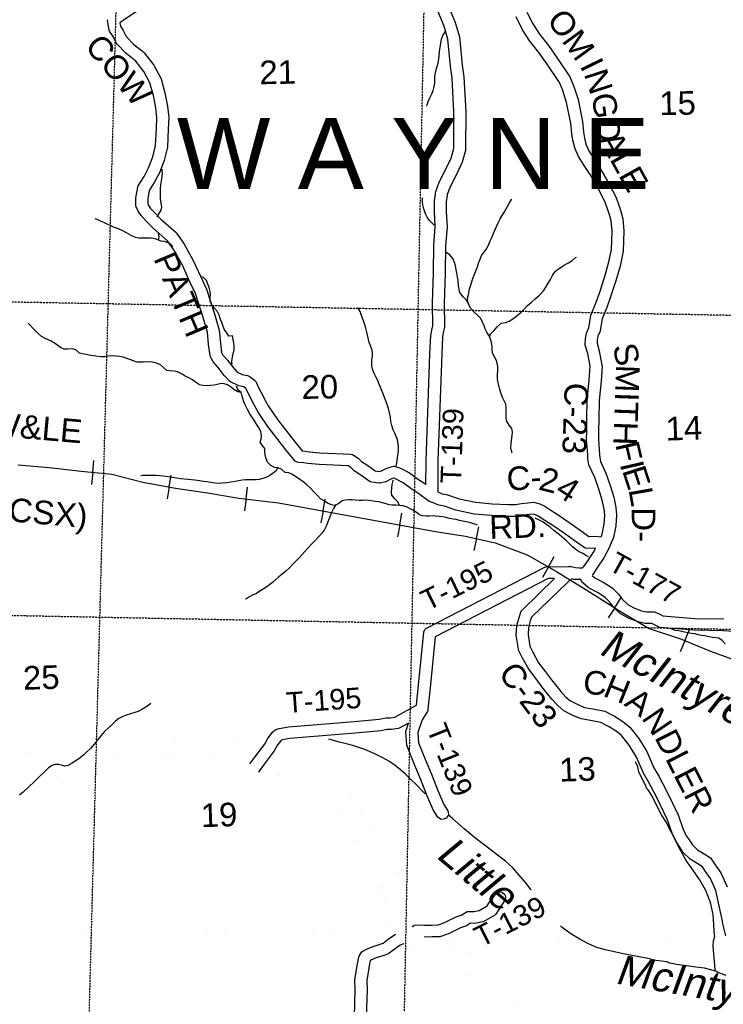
# Model space of a CAD drawing. Header units: feet. Extents: x -155 to 2562643, y -56 to 364810.
# Tile 29 of 121: x 2463130 to 2475051, y 230391 to 247083. Entities that reach past the tile are written whole.
import ezdxf
from ezdxf.enums import TextEntityAlignment as Align

# ---------------------------------------------------------------- set-up
doc = ezdxf.new("R2010")
doc.units = ezdxf.units.FT
doc.header["$MEASUREMENT"] = 0
for name, pattern in [('HIDDEN', [0.375, 0.25, -0.125]), ('HIDDEN2', [0.1875, 0.125, -0.0625]), ('water', [0])]:
    doc.linetypes.add(name, pattern=pattern)
for name, color, linetype in [('COUNTY-RD', 7, 'Continuous'), ('CR-TEXT', 7, 'Continuous'), ('HTEXT', 3, 'Continuous'), ('RAILROAD', 6, 'Continuous'), ('SECTION', 8, 'HIDDEN2'), ('SECTION-TEXT', 8, 'Continuous'), ('STATE-RT', 2, 'Continuous'), ('TOWNSHIP', 9, 'HIDDEN'), ('TR-TEXT', 6, 'Continuous'), ('TWP-RD', 6, 'Continuous'), ('WATER-TEXT', 1, 'Continuous'), ('WATERWAY', 14, 'water')]:
    doc.layers.add(name, color=color, linetype=linetype)
doc.styles.add('ARIAL', font='arial.ttf')

msp = doc.modelspace()

# ---------------------------------------------------------------- linework, layer by layer
at = {"layer": 'COUNTY-RD'}
for points in [[(2465349, 248639.71), (2465403.17, 248429.03), (2465432.15, 248236.93), (2465416.66, 248103.44), (2465379.95, 248004.35), (2465341.3, 247894.77), (2465312.42, 247780.18), (2465279.44, 247629.89), (2465270.71, 247574.99), (2465254.55, 247473.3), (2465241.64, 247338.74), (2465236.42, 247320.75), (2465227.95, 247304.04), (2465216.52, 247289.19), (2465202.54, 247276.73), (2465087.19, 247207.4), (2464923.2, 247099.88), (2464827.46, 247027.88)], [(2471724.77, 247207.86), (2471823.95, 247011.59), (2471934.71, 246837.48), (2472087.64, 246645.02), (2472230.28, 246441.45), (2472451.95, 246113.3), (2472521.44, 245950.78), (2472591.3, 245731.28), (2472663.81, 245358.14), (2472684.39, 245175.91), (2472698.96, 245077.14), (2472710.37, 245025.25), (2472728.63, 244959.21), (2472773.7, 244858.02), (2472853.16, 244737.17), (2472964.96, 244561.73), (2473112.26, 244303.51), (2473235.24, 244066.78), (2473285.45, 243924.11), (2473322.06, 243816.6), (2473350.35, 243709.11), (2473368.1, 243504.17), (2473353.81, 243161.34), (2473302.79, 242907.13), (2473232.4, 242653.76), (2473140.92, 242383.02), (2473078.28, 242205.11), (2473000.17, 242013.59), (2472965.79, 241814.08), (2472962.68, 241803.36), (2472928.05, 241719.97), (2472915.99, 241649.87), (2472912.51, 241596.91), (2472950.68, 241469.32), (2472995.78, 241224.1), (2472996.49, 241211.6), (2472979.2, 240957.21), (2472945.83, 240626.83), (2472940.13, 240309.01), (2472938.66, 240114.42), (2472934.89, 239959.45), (2472950.61, 239799.4), (2472956.09, 239699.1), (2472956.59, 239660.68), (2472968.14, 239592.12), (2473061.17, 239396.49), (2473132.02, 239188.32), (2473194.44, 238986.54), (2473228.29, 238815.72), (2473243.33, 238686.53), (2473230.46, 238502.77), (2473191.69, 238303.63), (2473137.02, 238175.81), (2473136.27, 238172.35), (2473132.13, 238164.28)], [(2466683.17, 240952.99), (2466595.03, 241052.31), (2466493.45, 241185.13), (2466413.03, 241275.74), (2466406.47, 241285.09), (2466360.38, 241369.93), (2466354.65, 241387.79), (2466331.01, 241578.37), (2466311.01, 241784.52), (2466238.76, 242035.26), (2466105.89, 242440.88), (2466009.46, 242650.99), (2465891.79, 242912.15), (2465740.89, 243182.38), (2465634.72, 243334.92), (2465390.33, 243548.54), (2465279.54, 243662.88), (2465187.65, 243761.16), (2465138.35, 243838.01), (2465103.49, 243912.78), (2465099.2, 243927.56), (2465097.22, 243942.82), (2465100.18, 244063.14), (2465128.55, 244246.34), (2465135.88, 244265.78), (2465237.1, 244424.53), (2465314.23, 244570.84), (2465385.23, 244756.74), (2465432.63, 244948.21), (2465446.23, 245236.62), (2465453.48, 245417.57), (2465436.3, 245587.98), (2465395.11, 245799.38), (2465336.32, 246012.03), (2465232.94, 246201.97), (2465096.8, 246380.31), (2464925.6, 246516.68), (2464773.82, 246675.49), (2464764.97, 246688.2), (2464711.19, 246798.51), (2464651.9, 246887.25), (2464644, 246907.46), (2464618.84, 247066.81), (2464620.14, 247088.51)], [(2472685.26, 244628.49), (2472597.64, 244761.75), (2472539.85, 244891.49), (2472516.19, 244977.08), (2472502.12, 245041.02), (2472486.03, 245150.09), (2472465.97, 245327.79), (2472397.2, 245681.7), (2472333.78, 245880.97), (2472275.55, 246017.14), (2472065.5, 246328.09), (2471927.3, 246525.32), (2471771.59, 246721.28), (2471649.9, 246912.58), (2471539.99, 247130.07)], [(2464827.46, 247027.88), (2464836.43, 246971.07), (2464885.03, 246898.34), (2464934.52, 246796.82), (2465060.81, 246664.67), (2465235.9, 246525.2), (2465244.53, 246516.39), (2465401.25, 246311.1), (2465520.21, 246092.53), (2465524.5, 246081.91), (2465589.94, 245845.21), (2465634.36, 245617.2), (2465653.88, 245423.64), (2465646.05, 245227.91), (2465631.49, 244919.2), (2465576.43, 244696.8), (2465496.77, 244488.23), (2465410.18, 244323.97), (2465321.39, 244184.71), (2465299.8, 244045.3), (2465297.93, 243969.04), (2465313.94, 243934.7), (2465346.17, 243884.46), (2465424.42, 243800.77), (2465528.2, 243693.66), (2465780.19, 243473.4), (2465788.36, 243464.28), (2465910.69, 243288.52), (2466070.6, 243002.16), (2466191.52, 242733.79), (2466292.41, 242513.96), (2466429.94, 242094.1), (2466508.29, 241822.19), (2466529.81, 241600.34), (2466549.64, 241440.52), (2466574.01, 241395.66), (2466647.88, 241312.42), (2466749.46, 241179.6), (2466812.62, 241108.44), (2466897.06, 241068.22), (2466991.79, 241050.52), (2467006.15, 241045.5), (2467019.57, 241038.37), (2467108.81, 240971.93), (2467120.08, 240960.29), (2467129.33, 240946.98), (2467183.51, 240833.56), (2467258.17, 240688.59), (2467279.26, 240649.58), (2467279.27, 240649.57), (2467289.91, 240629.88), (2467341.23, 240534.9), (2467497.55, 240305.38), (2467795.28, 239918.68), (2467916.39, 239773.28), (2467966.15, 239770.46), (2468041.08, 239755.25), (2468217.26, 239742.23), (2468742.31, 239718.45), (2468766.91, 239710.8), (2468865.56, 239649.22), (2468923.31, 239592.8), (2469025.82, 239524.36), (2469151.99, 239433.77), (2469218.94, 239424.9), (2469260.7, 239434.79), (2469339.7, 239475.7), (2469441.43, 239510.41), (2469460.62, 239513.03), (2469479.96, 239511.92), (2469549.41, 239494.15), (2469604.02, 239470.13), (2469734.55, 239402.52), (2469872.27, 239300.73), (2470009.09, 239208.55), (2470013.27, 239205.49)], [(2470213.04, 239076.19), (2470286.18, 239046.76), (2470377.27, 239028.58), (2470574.7, 238962.8), (2470857.88, 238901.06), (2471135.3, 238875.58), (2471412.6, 238863.48), (2471532.19, 238863.21), (2471633.34, 238879.6), (2471741.03, 238893.51), (2471841.56, 238901.56), (2471858.22, 238900.11), (2471943.19, 238878.07), (2472027.49, 238834.74), (2472109.76, 238777.14), (2472270.46, 238675.39), (2472476.28, 238534.33), (2472681.05, 238388.02), (2472772.24, 238321.68), (2472893.79, 238326.57), (2472979.17, 238315.33), (2472999.44, 238362.72), (2473031.8, 238528.96), (2473042.51, 238681.92), (2473030.55, 238784.67), (2473000.28, 238937.42), (2472941.78, 239126.54), (2472875.57, 239321.07), (2472778.56, 239525.08), (2472774.39, 239538.31), (2472756.81, 239642.66), (2472756.17, 239692.34), (2472751.15, 239784.15), (2472734.65, 239952.08), (2472738.68, 240117.61), (2472740.15, 240311.56), (2472746.01, 240638.69), (2472779.88, 240974.04), (2472795.68, 241206.41), (2472755.94, 241422.44), (2472713.19, 241565.39), (2472711.18, 241583.14), (2472717.11, 241673.45), (2472733.8, 241770.44), (2472736.91, 241781.17), (2472771.54, 241864.57), (2472805.84, 242063.61), (2472808.83, 242074.04), (2472891.25, 242276.12), (2472951.86, 242448.25), (2473041.16, 242712.58), (2473108.13, 242953.63), (2473154.63, 243185.32), (2473167.74, 243499.68), (2473152.57, 243674.78), (2473130.45, 243758.85), (2473096.45, 243858.68), (2473051.26, 243987.09), (2472936.6, 244207.82), (2472793.66, 244458.38), (2472685.26, 244628.49)], [(2472432.97, 237815.53), (2472434.97, 237816.03), (2472445.84, 237815.85), (2472456.74, 237816.17), (2472456.94, 237816.12), (2472457.2, 237816.13), (2472459.24, 237815.64), (2472461.3, 237815.6), (2472471.75, 237812.62), (2472548.36, 237794.49), (2472609.99, 237791.97), (2472663.57, 237792.67), (2472689.24, 237814.16), (2472745.47, 237894.95), (2472855.39, 238063.07), (2472887.52, 238125.68), (2472884.69, 238126.05), (2472734.37, 238119.99), (2472712.34, 238124.06), (2472691.75, 238132.91), (2472564.09, 238225.78), (2472361.61, 238370.46), (2472160.39, 238508.36), (2471998.86, 238610.64), (2471923.94, 238663.09), (2471871.5, 238690.05), (2471832.41, 238700.18), (2471761.83, 238694.53), (2471662.16, 238681.66), (2471548.06, 238663.17), (2471408.02, 238663.48), (2471121.78, 238675.98), (2470827.32, 238703.02), (2470521.63, 238769.68), (2470325.9, 238834.88), (2470228.79, 238854.26), (2470081.12, 238913.68), (2470074.16, 238915.56), (2470069.5, 238918.26), (2470064.5, 238920.2), (2470063.98, 238920.58), (2470063.38, 238920.82), (2470057.61, 238925.16), (2470051.38, 238928.77), (2470047.58, 238932.58), (2469894.13, 239044.85), (2469756.9, 239137.3), (2469628.45, 239232.24), (2469517.68, 239289.61), (2469483.91, 239304.47), (2469468.64, 239308.37), (2469418.42, 239291.24), (2469330.78, 239245.85), (2469238.22, 239223.94), (2469219.98, 239223.02), (2469088.67, 239240.4), (2469065.71, 239249.5), (2468911.93, 239359.92), (2468796.82, 239436.78), (2468741.29, 239491.02), (2468694.19, 239520.43), (2468205.36, 239542.57), (2468013.7, 239556.73), (2467940.46, 239571.6), (2467847.97, 239576.84), (2467821.97, 239585.74), (2467799.33, 239601.33), (2467639.15, 239793.63), (2467335.53, 240187.98), (2467170.15, 240430.8), (2467103.31, 240554.5), (2467081.29, 240595.24), (2467004.33, 240744.65), (2466963.02, 240831.13), (2466924.81, 240859.57), (2466841.1, 240875.21), (2466828.72, 240879.24), (2466699.24, 240940.91), (2466683.17, 240952.99)], [(2473132.13, 238164.28), (2473128.64, 238155.86), (2473126.13, 238152.59), (2473028.53, 237962.41), (2472911.29, 237783.09), (2472838.12, 237677.95), (2472830.03, 237671.18)], [(2471622.23, 237047.39), (2471623.38, 237049.31), (2471624.08, 237051.41), (2471630.12, 237060.56), (2471635.76, 237069.97), (2471637.35, 237071.51), (2471638.58, 237073.37), (2471646.8, 237080.66), (2472192.97, 237609.51)], [(2472640.66, 237592.35), (2472607.22, 237591.91), (2472520.98, 237595.45), (2472476.76, 237605.91), (2472414.66, 237545.78), (2471801.91, 236952.46), (2471781.72, 236891.89), (2471750.88, 236778.04), (2471743.89, 236657.87), (2471760.01, 236540.96), (2471772.64, 236464.52), (2471822.58, 236360.78), (2471922.17, 236182.34), (2472037.86, 236027.4), (2472142.71, 235889.68), (2472296.1, 235695.26), (2472384.49, 235599.76), (2472461.83, 235534.32), (2472574.64, 235476.95), (2472701.48, 235424.41), (2472839.83, 235400.06), (2473044.53, 235359.66), (2473208.08, 235277.02), (2473351.85, 235185.04), (2473468.11, 235091.58), (2473618.82, 234897.63), (2473755.91, 234674.5), (2473875.73, 234400.75), (2473957.51, 234261.04), (2474102.74, 233988.97), (2474286.83, 233605.72), (2474368.03, 233369.8), (2474423.52, 233249.76), (2474473.07, 233181), (2474527.21, 233091.96), (2474612.33, 233012.08), (2474728.45, 232943.54), (2474833.71, 232871.49), (2474846.99, 232858.14), (2474915.06, 232757.55), (2475009.84, 232621.06), (2475114.29, 232382.46)], [(2475096.24, 231554.04), (2475044.5, 231754.37), (2475030.1, 231832.85), (2475025.95, 231855.48), (2475012, 231931.57), (2474923.49, 232319.57), (2474834.44, 232523), (2474750.1, 232644.46), (2474697.28, 232722.5), (2474621.02, 232774.71), (2474491.61, 232851.1), (2474370.48, 232964.77), (2474306.24, 233070.41), (2474250.04, 233148.41), (2474182.23, 233295.1), (2474101.51, 233529.62), (2473924.3, 233898.55), (2473782.93, 234163.39), (2473697.21, 234309.83), (2473578.25, 234581.6), (2473454.16, 234783.58), (2473324.55, 234950.38), (2473234.96, 235022.4), (2473108.84, 235103.08), (2472978.86, 235168.76), (2472803.13, 235203.44), (2472645.2, 235231.25), (2472490.92, 235295.15), (2472350.41, 235366.6), (2472245.99, 235454.96), (2472143.96, 235565.2), (2471984.63, 235767.15), (2471878.16, 235907), (2471753.99, 236073.3), (2471645, 236268.58), (2471583.11, 236397.13), (2471578.81, 236410.73), (2471562.25, 236511), (2471543.09, 236649.95), (2471552.42, 236810.34), (2471590.18, 236949.71), (2471619.21, 237036.8), (2471622.23, 237047.39)]]:
    msp.add_lwpolyline(points, dxfattribs=at)
at = {"layer": 'RAILROAD'}
for p, q in [((2464367.88, 239409.82), (2464387.37, 239611.78)), ((2464367.88, 239409.82), (2464348.2, 239205.76)), ((2465661.62, 239161.63), (2465697.08, 239361.41)), ((2465661.62, 239161.63), (2465625.8, 238959.79)), ((2466965.91, 238959.25), (2466990.57, 239160.65)), ((2466965.91, 238959.25), (2466941.01, 238755.77)), ((2468269.31, 238754.1), (2468305.81, 238953.69)), ((2468269.31, 238754.1), (2468232.43, 238552.44)), ((2469567.77, 238516.64), (2469604.27, 238716.23)), ((2469567.77, 238516.64), (2469530.89, 238314.98)), ((2470867.04, 238285.04), (2470910.44, 238483.24)), ((2470867.04, 238285.04), (2470823.2, 238084.78)), ((2472088.47, 237806.48), (2472188.08, 237983.24)), ((2472088.47, 237806.48), (2471987.83, 237627.88)), ((2473212.3, 237114.36), (2473320.38, 237286.07)), ((2473212.3, 237114.36), (2473103.09, 236940.86)), ((2474399.35, 236555.11), (2474476.44, 236742.79)), ((2474399.35, 236555.11), (2474321.46, 236365.48))]:
    msp.add_line(p, q, dxfattribs=at)
at = {"layer": 'RAILROAD', "const_width": 0.08}
msp.add_lwpolyline([(2475378.11, 236177.85), (2474835, 236376.16), (2474327.84, 236584.48), (2473796.72, 236760.75), (2473293.55, 237063.21), (2472784.38, 237383.71), (2472227.3, 237728.24), (2471726.13, 238010.67), (2471187.02, 238214.98), (2470683.85, 238325.15), (2470176.68, 238405.28), (2467515.07, 238892.03), (2466844.18, 238974.15), (2466311.05, 239060.28), (2465769.95, 239142.41), (2465216.86, 239240.56), (2464689.73, 239378.77), (2464170.58, 239428.85), (2463629.47, 239488.94), (2463104.34, 239535.01)], dxfattribs=at)
at = {"layer": 'RAILROAD'}
for points in [[(2463104.34, 239535.01), (2463629.47, 239488.94), (2464170.58, 239428.85), (2464689.73, 239378.77), (2465216.86, 239240.56), (2465769.95, 239142.41), (2466311.05, 239060.28), (2466844.18, 238974.15), (2467515.07, 238892.03), (2470176.68, 238405.28), (2470683.85, 238325.15), (2471187.02, 238214.98), (2471726.13, 238010.67), (2472227.3, 237728.24), (2472784.38, 237383.71), (2473293.55, 237063.21), (2473796.72, 236760.75), (2474327.84, 236584.48), (2474835, 236376.16), (2475378.11, 236177.85)], [(2463104.34, 239535.01), (2463629.47, 239488.94), (2464170.58, 239428.85), (2464689.73, 239378.77), (2465216.86, 239240.56), (2465769.95, 239142.41), (2466311.05, 239060.28), (2466844.18, 238974.15), (2467515.07, 238892.03), (2470176.68, 238405.28), (2470683.85, 238325.15), (2470906.57, 238276.39)], [(2471723.07, 238011.83), (2471726.13, 238010.67), (2472227.3, 237728.24), (2472784.38, 237383.71), (2473293.55, 237063.21), (2473796.72, 236760.75), (2474327.84, 236584.48), (2474835, 236376.16), (2475378.11, 236177.85), (2477075.31, 235530.86), (2480206.15, 234367.06), (2480751.25, 234146.73), (2481266.4, 233920.38), (2481777.56, 233619.92), (2482304.69, 233237.33), (2482811.86, 232858.74), (2483327.01, 232522.23), (2483870.11, 232175.69), (2484429.19, 231741.03), (2484934.36, 231310.36), (2485485.45, 231067.99), (2486058.5, 230873.69), (2486565.67, 230825.62), (2486907.97, 230812.55)]]:
    msp.add_lwpolyline(points, dxfattribs=at)
at = {"layer": 'SECTION'}
msp.add_line((2463491.22, 199639.91), (2465228.19, 264625.57), dxfattribs=at)
for points in [[(2469362.08, 215581.17), (2470320.05, 264555.96)], [(2486025.42, 241868.88), (2461202.64, 242328.02)], [(2453179.88, 237173.37), (2485918.78, 236542.14)]]:
    msp.add_lwpolyline(points, dxfattribs=at)
at = {"layer": 'STATE-RT', "color": 2, "linetype": 'Continuous', "const_width": 0.05}
for points in [[(2463111.49, 235183.94), (2463184.21, 235124.14), (2463339.94, 234994.16), (2463492.6, 234873.15), (2463638.31, 234751.09), (2463785.51, 234629.49), (2463941.21, 234496.04), (2464067.36, 234380.39), (2464084.05, 234370.84), (2464086.08, 234370.38), (2464124.64, 234374.51), (2464234.97, 234395.97), (2464371.95, 234420.52), (2464479.18, 234445.12), (2464572.06, 234472.78), (2464667.6, 234506.94), (2464755.28, 234549.75), (2464821.45, 234592.1), (2464925.67, 234677.59), (2465041.24, 234740.92), (2465160.92, 234796.27), (2465257.92, 234830.95), (2465390.04, 234875.39), (2465482.63, 234901.27), (2465581.02, 234912.77), (2465665.27, 234919.25), (2465786.47, 234913.31), (2465937.13, 234910.63), (2466097.7, 234910.02), (2466271.65, 234905.62), (2466431.6, 234901.01), (2466580.91, 234897.48), (2466681.81, 234873.69), (2466765.23, 234822.68), (2466833.41, 234760.37), (2466882.57, 234683.03), (2466927.24, 234598.1), (2466961.78, 234540.46), (2466991.75, 234502.16), (2467031.59, 234465.34)], [(2467178.12, 234326.1), (2467206.36, 234296.42), (2467271.4, 234246.22), (2467298.51, 234231.32), (2467325.85, 234223.74), (2467354.2, 234222.38), (2467388.6, 234226.68), (2467454.24, 234244.6), (2467564.78, 234280.78), (2467674.61, 234311.88), (2467765.8, 234327.71), (2467859.76, 234321.4), (2467981.54, 234300.17), (2468122.2, 234252.1), (2468289.35, 234188), (2468415.47, 234137.02), (2468521.67, 234097.99), (2468612.47, 234039.17), (2468697.07, 233953.03), (2468784.6, 233842.64), (2468875.62, 233701.84), (2468957.25, 233573.87), (2469021.98, 233468.27), (2469075.56, 233381.82), (2469140.58, 233306.63), (2469229, 233190.39), (2469323.36, 233081.41), (2469420.27, 232982.34), (2469480.17, 232904.96), (2469524.32, 232824.17), (2469540.78, 232736.76), (2469551.2, 232656.22), (2469566.86, 232495.16), (2469579.43, 232349.19), (2469608.55, 232207.82), (2469652.28, 232016.04)], [(2469650.52, 232023.01), (2469689.25, 231884.22), (2469731.35, 231781.84), (2469778.9, 231707.62), (2469782.17, 231704.09)], [(2469361.56, 231942.37), (2469405.05, 231786.52), (2469464.17, 231642.74), (2469504.64, 231579.58)], [(2469984.99, 231531.77), (2470024.97, 231506.02), (2470105.43, 231466.2), (2470187.33, 231438.49), (2470298.74, 231406.44), (2470405.59, 231378.84), (2470509.95, 231360.59), (2470619.16, 231344.75), (2470704.92, 231313.79), (2470773.99, 231265.04), (2470834.21, 231197.63), (2470942.14, 231078.44), (2471088.92, 230918.03), (2471223.69, 230772.79), (2471344.68, 230631.15), (2471494.43, 230469.73), (2471584.85, 230362.37)], [(2469637.29, 231419.04), (2469639.26, 231416.92), (2469763.86, 231317.35), (2469876.75, 231244.64), (2469990.31, 231188.44), (2470097.75, 231152.09), (2470219.74, 231117), (2470342.13, 231085.38), (2470462.57, 231064.33), (2470545.94, 231052.23), (2470564.98, 231045.35), (2470573.05, 231039.66), (2470611.15, 230997.01), (2470720.28, 230876.5), (2470868.3, 230714.73), (2470999.59, 230573.25), (2471120.56, 230431.63), (2471269.61, 230270.97), (2471351.51, 230173.71), (2471406.93, 230102.29), (2471469.32, 230012.76), (2471535.79, 229910.3), (2471626.49, 229795.14), (2471641.92, 229778.85)]]:
    msp.add_lwpolyline(points, dxfattribs=at)
at = {"layer": 'STATE-RT', "color": 2, "linetype": 'Continuous'}
msp.add_lwpolyline([(2462992.83, 234893.12, 0.05, 0.05, 0), (2463150.62, 234761.42, 0.05, 0.05, 0), (2463303.06, 234640.57, 0.05, 0.05, 0), (2463446.45, 234520.45, 0.05, 0.05, 0), (2463592.35, 234399.93, 0.05, 0.05, 0), (2463742.17, 234271.52, 0.05, 0.05, 0), (2463889.3, 234136.63, 0.05, 0.05, 0), (2463973.83, 234088.26, 0.05, 0.05, 0), (2464068.26, 234066.74, 0.05, 0.05, 0), (2464169.36, 234077.59, 0.05, 0.05, 0), (2464290.07, 234101.07, 0.05, 0.05, 0), (2464431.99, 234126.5, 0.05, 0.05, 0), (2464555.62, 234154.86, 0.05, 0.05, 0), (2464665.44, 234187.58, 0.05, 0.05, 0), (2464784.26, 234230.06, 0.05, 0.05, 0), (2464902.44, 234287.75, 0.05, 0.05, 0), (2464998.05, 234348.96, 0.05, 0.05, 0), (2465094.33, 234427.93, 0.05, 0.05, 0), (2465176.44, 234472.92, 0.05, 0.05, 0), (2465274.62, 234518.33, 0.05, 0.05, 0), (2465356.24, 234547.51, 0.05, 0.05, 0), (2465478.3, 234588.57, 0.05, 0.05, 0), (2465540.77, 234606.03, 0.05, 0.05, 0), (2465609.94, 234614.11, 0.05, 0.05, 0), (2465669.45, 234618.69, 0.05, 0.05, 0), (2465776.47, 234613.45, 0.05, 0.05, 0), (2465933.89, 234610.65, 0.05, 0.05, 0), (2466093.32, 234610.04, 0.05, 0.05, 0), (2466263.53, 234605.72, 0.05, 0.05, 0), (2466423.74, 234601.11, 0.05, 0.05, 0), (2466542.53, 234598.3, 0.05, 0.05, 0), (2466566.25, 234592.71, 0.05, 0.05, 0), (2466584.13, 234581.78, 0.05, 0.05, 0), (2466601.61, 234565.81, 0.05, 0.05, 0), (2466622.79, 234532.49, 0.05, 0.05, 0), (2466665.62, 234451.06, 0.05, 0.05, 0), (2466714.02, 234370.28, 0.05, 0.05, 0), (2466770.37, 234298.26, 0.05, 0.05, 0), (2466835.37, 234238.18, 0.05, 0.05, 0), (2466915.34, 234167.06, 0.05, 0.05, 0), (2467004.86, 234072.96, 0.05, 0.05, 0), (2467106.52, 233994.52, 0.05, 0.05, 0), (2467184.63, 233951.58, 0.05, 0.05, 0), (2467277.99, 233925.68, 0.05, 0.05, 0), (2467365.74, 233921.48, 0.05, 0.05, 0), (2467447.02, 233931.66, 0.05, 0.05, 0), (2467540.46, 233957.16, 0.05, 0.05, 0), (2467652.34, 233993.78, 0.05, 0.05, 0), (2467741.31, 234018.98, 0.05, 0.05, 0), (2467781.62, 234025.97, 0.05, 0.05, 0), (2467823.84, 234023.14, 0.05, 0.05, 0), (2467906.8, 234008.67, 0.05, 0.05, 0), (2468019.96, 233970, 0.05, 0.05, 0), (2468179.43, 233908.86, 0.05, 0.05, 0), (2468307.47, 233857.1, 0.05, 0.05, 0), (2468386.69, 233827.97, 0.05, 0.05, 0), (2468421.61, 233805.35, 0.05, 0.05, 0), (2468471.89, 233754.17, 0.05, 0.05, 0), (2468540.52, 233667.6, 0.05, 0.05, 0), (2468623.18, 233539.74, 0.05, 0.05, 0), (2468702.89, 233414.79, 0.05, 0.05, 0), (2468766.6, 233310.85, 0.05, 0.05, 0), (2468833.1, 233203.58, 0.05, 0.05, 0), (2468907.5, 233117.53, 0.05, 0.05, 0), (2468995.98, 233001.21, 0.05, 0.05, 0), (2469102.52, 232878.15, 0.05, 0.05, 0), (2469193.67, 232784.96, 0.05, 0.05, 0), (2469228.35, 232740.18, 0.05, 0.05, 0), (2469238.28, 232721.99, 0.05, 0.05, 0), (2469244.36, 232689.72, 0.05, 0.05, 0), (2469253.06, 232622.46, 0.05, 0.05, 0), (2469268.1, 232467.76, 0.05, 0.05, 0), (2469282.05, 232305.91, 0.05, 0.05, 0), (2469315.35, 232144.2, 0.05, 0.05, 0), (2469359.8, 231949.34, 0.05, 0.05, 0)], format="xyseb", dxfattribs=at)
at = {"layer": 'TOWNSHIP', "const_width": 0.03, "flags": 128}
msp.add_lwpolyline([(2452998.29, 231860.32), (2485804.01, 231239.25)], dxfattribs=at)
at = {"layer": 'TWP-RD'}
for points in [[(2470180.15, 244168.06), (2470237.08, 244330.75), (2470361.23, 244571.56), (2470437.79, 244735.72), (2470482.88, 244899.94), (2470486.15, 245518.77), (2470456.78, 246093.89), (2470429.79, 246289.58), (2470386.68, 246751.75), (2470321.11, 246970.72), (2470119.46, 247465.02)], [(2470307.56, 247533.41), (2470509.93, 247037.34), (2470583.98, 246790.09), (2470628.51, 246312.55), (2470656.08, 246112.69), (2470686.17, 245523.35), (2470682.77, 244879.09), (2470680.98, 244866.06), (2470626.19, 244666.49), (2470540.81, 244483.44), (2470421.24, 244251.51), (2470375.25, 244120.07), (2470371.63, 244095.45), (2470371.41, 244093.93), (2470371.4, 244093.91), (2470357.94, 244002), (2470357, 243833.79), (2470371.57, 243568.04), (2470346.56, 243251.6), (2470338.45, 242787.32), (2470323.12, 242275.88), (2470327.84, 241871.81), (2470307.23, 241780.43), (2470294.17, 241704.79), (2470281.37, 241420.89), (2470275.47, 241262.28), (2470214, 239607.61), (2470213.94, 239578.89), (2470213.04, 239076.19)], [(2470013.27, 239205.49), (2470013.27, 239205.49), (2470013.97, 239596.72), (2470013.97, 239596.77), (2470013.97, 239596.78), (2470014, 239611.51), (2470074.63, 241243.4), (2470081.53, 241429.11), (2470094.95, 241726.4), (2470111.01, 241819.47), (2470127.58, 241892.93), (2470123.08, 242277.7), (2470138.51, 242792.07), (2470146.7, 243261.24), (2470171.13, 243570.45), (2470156.96, 243828.88), (2470158.02, 244017.13), (2470173.53, 244122.95), (2470173.53, 244122.98), (2470176.34, 244142.09), (2470176.87, 244145.73), (2470176.88, 244145.75), (2470180.15, 244168.06)], [(2469887.74, 235806.48), (2469977.35, 236692.67), (2469977.86, 236703.23), (2469978.67, 236705.76), (2469978.94, 236708.4), (2469982.67, 236718.24), (2469985.9, 236728.31), (2469987.34, 236730.55), (2469988.28, 236733.03), (2469994.43, 236741.56), (2470000.15, 236750.45), (2470002.13, 236752.25), (2470003.68, 236754.4), (2470011.82, 236761.04), (2470019.64, 236768.14), (2470022.01, 236769.36), (2470024.07, 236771.04), (2470033.67, 236775.36), (2472025.42, 237800.36), (2472047.35, 237805.96), (2472432.97, 237815.53)], [(2472192.97, 237609.51), (2472086.52, 237606.87), (2470171.15, 236621.18), (2470089.38, 235812.55), (2470046.79, 235391.32), (2470046.65, 235384.73), (2470046.25, 235383.02), (2470046, 235378.64), (2470045.3, 235376.51), (2470045.07, 235374.26), (2470042.74, 235368.11), (2470041.83, 235364.26), (2470039.96, 235360.29), (2470037.77, 235353.64), (2470036.54, 235351.76), (2470035.73, 235349.63), (2470033.42, 235346.43), (2470032.86, 235345.24), (2470028.6, 235339.64), (2469946.23, 235213.87), (2469874.83, 234997.49), (2469887.77, 234820.99), (2470010.88, 234517.66), (2470104.66, 234290.71), (2470214.95, 234014.72), (2470315.35, 233778.53), (2470384.55, 233668.45), (2470392.31, 233643.31), (2470393.3, 233616.98), (2470387.45, 233591.31), (2470375.16, 233568.04), (2470357.24, 233548.72), (2470334.95, 233534.71), (2470309.81, 233526.95), (2470283.48, 233525.96), (2470257.81, 233531.81), (2470234.54, 233544.1), (2470215.22, 233562.02), (2470137.53, 233685.6), (2470030.03, 233938.49), (2469919.37, 234215.42), (2469825.8, 234441.86), (2469693.59, 234767.61), (2469690.03, 234782.85), (2469673.2, 235012.47), (2469675.61, 235031.98), (2469716.92, 235157.17), (2469557.61, 235069.77), (2469540.35, 235064.04), (2469427.66, 235048.25), (2469357.54, 235047.06), (2469247.95, 235027.79), (2468814.57, 234985.99), (2467709.3, 234897.32), (2467579.47, 234875.16), (2467566.17, 234870.24), (2467559.3, 234864.13), (2467499.33, 234788.06), (2467443.68, 234688.01), (2467274.42, 234462.63), (2467178.12, 234326.1)], [(2475312.26, 236705.67), (2475051.11, 236724.14), (2474559.24, 236733.8), (2473982.64, 236779.27), (2473963.86, 236784.53), (2473876.09, 236828.85), (2473838.52, 236846.25), (2473799.45, 236846.85), (2473733.26, 236845.72), (2473721.5, 236846.92), (2473607.79, 236872.24), (2473454.92, 236932.72), (2473321.44, 237002.22), (2473310.4, 237010.02), (2473195.94, 237116.62), (2473122.29, 237212.37), (2473057.92, 237281.51), (2472993.99, 237324.95), (2472917.97, 237372.68), (2472769.38, 237451.07), (2472760.36, 237457.17), (2472668.51, 237535.05), (2472657.35, 237548.48), (2472648.68, 237563.65), (2472642.78, 237580.08), (2472640.66, 237592.35)], [(2472832.22, 237658.46), (2472877.2, 237620.31), (2473017.95, 237546.06), (2473103.4, 237492.41), (2473184.28, 237437.45), (2473192.8, 237430.14), (2473275.09, 237341.76), (2473344.37, 237251.69), (2473431.83, 237170.23), (2473538.11, 237114.89), (2473666.69, 237064.02), (2473747.63, 237046), (2473799.27, 237046.87), (2473869.8, 237045.8), (2473883.61, 237043.65), (2473896.99, 237039.59), (2473963.24, 237008.89), (2474027.72, 236976.33), (2474569.08, 236933.64), (2475060.14, 236924)], [(2467031.59, 234465.34), (2467112.7, 234580.34), (2467275.54, 234797.18), (2467332.35, 234899.29), (2467413.18, 235001.83), (2467454.31, 235038.41), (2467470.32, 235048.02), (2467527.49, 235069.18), (2467684.43, 235095.96), (2468796.98, 235185.23), (2469220.99, 235226.11), (2469338.4, 235246.76), (2469412.02, 235248.01), (2469485.44, 235258.3), (2469852.69, 235459.78), (2469887.74, 235806.47), (2469887.74, 235806.48)], [(2469782.17, 231704.09), (2469786.95, 231710.02), (2469805.66, 231724.45), (2469827.22, 231734.13), (2469850.42, 231738.51), (2469989.06, 231731.8), (2470114.95, 231733.46), (2470219.16, 231736.55), (2470314.27, 231772.53), (2470336.21, 231780.83), (2470522.79, 231872.36), (2470612.54, 231901.79), (2470695.31, 231955.43), (2470714.2, 231962.82), (2470734.18, 231966.27), (2470822.87, 231963.5), (2470914.74, 231981.64), (2471048.18, 232059.53), (2471181.41, 232264.73), (2471200.99, 232282.36), (2471224.45, 232294.32), (2471250.19, 232299.79), (2471276.49, 232298.42), (2471301.54, 232290.28), (2471323.61, 232275.95), (2471341.24, 232256.37), (2471353.2, 232232.91), (2471358.67, 232207.17), (2471357.3, 232180.87), (2471349.16, 232155.82), (2471196.6, 231920.85), (2471179.65, 231904.69), (2470993.81, 231796.21), (2470978.18, 231790.3), (2470839.32, 231762.88), (2470769.33, 231765.07), (2470699.52, 231719.83), (2470598.35, 231686.66), (2470415.81, 231597.11), (2470360.68, 231576.25), (2470360.67, 231576.25), (2470266.46, 231540.61), (2470250.14, 231537.38), (2470119.24, 231533.5), (2469985.53, 231531.74), (2469984.99, 231531.77)], [(2468801.61, 230188.41), (2468815.82, 230628.2), (2468809.3, 230809.27), (2468855.84, 231079.6), (2468878.09, 231192.32), (2468882.94, 231206.03), (2468914.44, 231265.81), (2468927.36, 231281.54), (2468943.16, 231294.33), (2469003.51, 231325.57), (2469100.42, 231365.93), (2469217.91, 231404.2), (2469287.62, 231429.61), (2469374.18, 231495.14), (2469481.03, 231569.37), (2469504.64, 231579.58)], [(2469637.29, 231419.04), (2469578.75, 231393.73), (2469491.64, 231333.22), (2469390.4, 231256.57), (2469377.28, 231249.42), (2469283.16, 231215.11)], [(2469283.16, 231215.11), (2469169.94, 231178.23), (2469088.07, 231144.13), (2469072.01, 231135.82), (2469070.07, 231132.13), (2469052.52, 231043.26), (2469009.92, 230795.76), (2469015.94, 230628.56), (2469001.67, 230186.86)]]:
    msp.add_lwpolyline(points, dxfattribs=at)
at = {"layer": 'WATERWAY'}
for points in [[(2470029.97, 245617.92), (2470033.72, 245640.07), (2470049.26, 245696.41), (2470076.76, 245760.87), (2470112.26, 245827.42), (2470135.83, 245883.82), (2470153.26, 245952.21), (2470160.8, 246006.47), (2470162.36, 246056.66), (2470163.78, 246120.91), (2470175.26, 246183.23), (2470190.65, 246255.62), (2470217.9, 246348.18), (2470231.33, 246416.54), (2470236.86, 246470.78), (2470242.23, 246543.09), (2470251.61, 246615.43), (2470263.04, 246681.76), (2470276.45, 246752.13), (2470301.97, 246814.57), (2470337.53, 246875.09), (2470351.47, 246893.56)], [(2465461.38, 243740.77), (2465482.74, 243779.23), (2465524.21, 243851.85), (2465537.76, 243906.16), (2465529.14, 243972.32), (2465516.46, 244044.47), (2465513.88, 244108.68), (2465516.93, 244215.09), (2465522.35, 244281.37), (2465531.73, 244353.71), (2465543.12, 244426.07), (2465546.68, 244476.28), (2465544.2, 244528.44), (2465541.84, 244550.75)], [(2470153.3, 243600.36), (2470130.1, 243619.66), (2470071.39, 243679.37), (2470034.77, 243737.27), (2470006.19, 243793.22), (2469977.37, 243875.27), (2469960.69, 243945.38), (2469954.17, 244001.52), (2469953.61, 244063.31)], [(2471474.18, 239736.2), (2471468.63, 239749.26), (2471451.89, 239827.39), (2471455.23, 239901.68), (2471476.1, 240034.33), (2471481.61, 240090.58), (2471471.04, 240150.71), (2471420.38, 240208.48), (2471377.6, 240282.38), (2471371.09, 240336.52), (2471372.59, 240392.73), (2471371.56, 240507.13), (2471365.04, 240563.28), (2471338.43, 240623.27), (2471311.85, 240679.24), (2471285.22, 240741.23), (2471262.51, 240813.3), (2471245.87, 240879.39), (2471233.22, 240947.53), (2471224.75, 240997.63), (2471224.11, 241067.88), (2471229.55, 241132.16), (2471230.91, 241204.43), (2471222.36, 241262.56), (2471203.85, 241314.59), (2471175.3, 241366.53), (2471148.74, 241420.5), (2471136.23, 241472.58), (2471133.67, 241534.78), (2471122.94, 241612.97), (2471108.39, 241669.04), (2471083.86, 241721.02), (2471051.28, 241774.93), (2471018.59, 241840.89), (2470998.07, 241892.9), (2470973.42, 241956.92), (2470940.81, 242014.85), (2470892.19, 242068.63), (2470823.46, 242128.25), (2470770.72, 242194.04), (2470731.94, 242267.97), (2470717.4, 242324.05), (2470724.88, 242384.33), (2470738.43, 242438.64), (2470747.95, 242494.92), (2470759.52, 242547.2), (2470782.92, 242621.67), (2470808.34, 242694.15), (2470831.89, 242752.56), (2470859.3, 242827.06), (2470884.79, 242891.51), (2470906.26, 242957.93), (2470929.73, 243024.37), (2470955.28, 243082.8), (2471032.58, 243185.83), (2471072.03, 243260.43), (2471099.46, 243332.93), (2471132.94, 243401.46), (2471156.47, 243461.87), (2471185.96, 243528.37), (2471213.5, 243588.82), (2471239.1, 243641.22), (2471268.61, 243705.71), (2471302.18, 243764.2), (2471341.73, 243826.77), (2471373.37, 243877.22), (2471401, 243927.63), (2471430.63, 243978.07), (2471462.24, 244032.53), (2471464.79, 244039.82)], [(2465724.7, 243240.14), (2465687.88, 243271.17), (2465635.41, 243306.85), (2465583.14, 243320.45), (2465526.89, 243330), (2465426.28, 243365.27), (2465355.98, 243376.71), (2465305.8, 243380.29), (2465149.36, 243378.95), (2465089.07, 243392.48), (2465018.6, 243421.99), (2464939.96, 243467.48), (2464863.37, 243508.97), (2464786.87, 243540.43), (2464720.43, 243567.96), (2464668.05, 243593.6), (2464611.66, 243619.21), (2464553.26, 243644.8), (2464496.9, 243666.4), (2464440.49, 243694.02), (2464410.3, 243705.8)], [(2465480.55, 243346.25), (2465492.14, 243401.96), (2465479.61, 243458.06), (2465479.3, 243459.34)], [(2470740.23, 242252.16), (2470695.26, 242331.88), (2470644.63, 242385.64), (2470589.82, 242459.44), (2470573.31, 242511.48), (2470564.69, 242577.65), (2470557.93, 242659.88), (2470549.37, 242720.03), (2470538.76, 242784.17), (2470526.13, 242850.29), (2470511.54, 242912.39), (2470496.99, 242968.47), (2470468.32, 243034.46), (2470419.62, 243096.26), (2470355.08, 243135.85), (2470338.04, 243154.01)], [(2471090.44, 241707.07), (2471109.61, 241757.37), (2471161.28, 241810), (2471218.85, 241876.73), (2471288.53, 241935.54), (2471360.58, 241952.21), (2471422.6, 241970.81), (2471486.4, 242013.51), (2471556.09, 242070.31), (2471623.78, 242127.09), (2471681.43, 242183.79), (2471731.11, 242236.4), (2471798.77, 242295.19), (2471864.49, 242347.94), (2471936.14, 242410.78), (2472005.65, 242487.65), (2472045.2, 242550.21), (2472086.72, 242616.8), (2472124.27, 242679.35), (2472157.77, 242745.87), (2472201.3, 242812.49), (2472257.04, 242859.13), (2472318.86, 242899.8), (2472370.73, 242930.36), (2472426.62, 242960.94), (2472488.43, 243001.62), (2472540.2, 243044.21), (2472562.14, 243058.45)], [(2466727.35, 241243.85), (2466724.71, 241280.91), (2466730.24, 241335.15), (2466739.79, 241387.42), (2466762.96, 241487.98), (2466762.47, 241542.17), (2466755.88, 241606.34), (2466747.35, 241662.47), (2466736.76, 241724.6), (2466672.62, 241720.04), (2466640.03, 241775.96), (2466593.34, 241837.78), (2466568.73, 241897.79), (2466552.23, 241947.82), (2466533.69, 242001.86), (2466506.99, 242071.88), (2466474.29, 242139.84), (2466431.7, 242191.67), (2466378.94, 242259.46), (2466354.39, 242313.44), (2466355.87, 242371.66), (2466363.44, 242421.91), (2466358.94, 242476.06), (2466338.29, 242542.12), (2466317.73, 242598.15), (2466295.09, 242662.18), (2466242.47, 242713.92), (2466207, 242725.03)], [(2469508.03, 239511.11), (2469512.86, 239541.79), (2469524.35, 239602.1), (2469533.8, 239666.41), (2469543.25, 239730.72), (2469546.72, 239790.97), (2469548.26, 239843.17), (2469543.78, 239895.31), (2469531.13, 239963.45), (2469510.57, 240019.47), (2469484.01, 240073.44), (2469459.46, 240127.42), (2469434.7, 240203.48), (2469420.07, 240269.59), (2469411.38, 240343.78), (2469396.65, 240419.93), (2469375.97, 240490.01), (2469353.25, 240562.07), (2469330.63, 240624.1), (2469310.07, 240680.12), (2469287.49, 240738.14), (2469258.8, 240806.14), (2469236.23, 240862.14), (2469213.68, 240916.14), (2469195.16, 240968.17), (2469166.52, 241030.15), (2469137.94, 241086.1), (2469115.32, 241148.13), (2469098.78, 241202.19), (2469094.23, 241262.36), (2469097.76, 241316.59), (2469105.26, 241374.86), (2469108.76, 241431.09), (2469102.28, 241483.22), (2469077.65, 241545.23), (2469053.01, 241609.25), (2469040.52, 241659.32), (2469025.99, 241713.39), (2469009.28, 241787.52), (2468992.62, 241855.62), (2468978.12, 241907.68), (2468961.6, 241959.72), (2468938.96, 242023.76), (2468916.36, 242083.78), (2468895.83, 242135.79), (2468863.24, 242191.71), (2468859.21, 242193.69)], [(2466882.34, 240761.65), (2466825.54, 240773.96), (2466756.99, 240813.51), (2466702.44, 240857.2), (2466647.98, 240890.86), (2466591.62, 240912.45), (2466541.46, 240914.03), (2466477.43, 240897.42), (2466423.38, 240884.92), (2466365.24, 240882.41), (2466297.1, 240875.8), (2466230.88, 240879.25), (2466178.63, 240890.84), (2466109.98, 240940.43), (2466057.48, 240980.13), (2465994.99, 241013.71), (2465934.57, 241041.29), (2465880.11, 241074.95), (2465805.58, 241110.44), (2465745.29, 241123.97), (2465679.06, 241127.42), (2465620.81, 241136.95), (2465568.23, 241184.68), (2465513.65, 241232.38), (2465449.2, 241261.93), (2465380.84, 241279.41), (2465308.59, 241284.81), (2465226.41, 241278.09), (2465122.13, 241275.18), (2465071.83, 241292.82), (2464995.35, 241322.27), (2464943.02, 241341.89), (2464882.69, 241359.44), (2464820.41, 241370.95), (2464764.18, 241378.49), (2464714, 241382.08), (2464633.81, 241377.37), (2464571.71, 241368.81), (2464503.5, 241370.23), (2464419.19, 241377.54), (2464334.83, 241390.87), (2464258.45, 241408.27), (2464194.2, 241415.75), (2464143.95, 241427.36), (2464079.23, 241487.02), (2464018.9, 241504.57), (2463946.75, 241497.93), (2463884.55, 241499.4), (2463822.13, 241526.97), (2463751.48, 241576.54), (2463662.73, 241631.98), (2463574.08, 241675.38), (2463501.52, 241714.9), (2463444.95, 241760.58), (2463392.3, 241816.33), (2463270.88, 241935.72)], [(2466882.34, 240761.65), (2466835.39, 240794.11), (2466804.73, 240858.08), (2466807.25, 240875.84)], [(2468526.78, 238875.36), (2468464.04, 238848.33), (2468411.81, 238857.92), (2468345.33, 238889.47), (2468288.85, 238925.11), (2468228.36, 238960.72), (2468173.7, 239016.45), (2468112.97, 239078.15), (2468056.24, 239141.9), (2467995.55, 239199.58), (2467928.87, 239253.21), (2467874.41, 239286.86), (2467753.32, 239370.12), (2467690.87, 239399.7), (2467626.62, 239407.17), (2467572, 239458.89), (2467511.58, 239486.47), (2467449.35, 239491.96), (2467386.89, 239523.54), (2467330.21, 239581.26), (2467297.47, 239653.24), (2467291, 239703.36), (2467284.5, 239757.5), (2467281.97, 239815.69), (2467237.36, 239869.49), (2467204.8, 239921.4), (2467218.39, 239971.7), (2467227.89, 240029.99), (2467213.22, 240100.11), (2467176.43, 240176.07), (2467143.87, 240227.98), (2467101.18, 240291.84), (2467062.53, 240351.73), (2467027.97, 240403.62), (2466991.23, 240473.55), (2466948.41, 240551.46), (2466925.88, 240603.46), (2466909.3, 240663.53), (2466890.76, 240717.57), (2466882.34, 240761.65)], [(2467499.59, 239487.53), (2467473.92, 239435.97), (2467416.19, 239387.3), (2467358.35, 239350.68), (2467300.43, 239324.09), (2467246.45, 239303.55), (2467188.43, 239286.99), (2467136.34, 239280.53), (2467082.17, 239282.07), (2467019.98, 239283.54), (2466955.8, 239282.99), (2466899.7, 239276.49), (2466843.63, 239265.97), (2466715.45, 239244.8), (2466637.32, 239234.09), (2466559.17, 239225.39), (2466497.01, 239222.85), (2466434.8, 239226.33), (2466370.52, 239237.82), (2466308.23, 239249.33), (2466245.99, 239256.83), (2466175.7, 239266.26), (2466097.37, 239277.63), (2465862.5, 239299.7), (2465786.17, 239311.09), (2465713.88, 239320.5), (2465637.56, 239331.89), (2465567.25, 239343.33), (2465505.01, 239350.83), (2465440.77, 239356.3), (2465376.57, 239357.75), (2465262.25, 239356.77), (2465210.12, 239354.32), (2465180.06, 239352.05)], [(2469565.21, 238849.76), (2469536.57, 238911.73), (2469479.93, 238965.44), (2469433.27, 239023.25), (2469430.82, 239073.41), (2469434.2, 239143.69), (2469441.7, 239201.96), (2469457.13, 239270.34), (2469459.15, 239278.43)], [(2470886.16, 238511.31), (2470859.86, 238523.66), (2470805.53, 238543.27), (2470749.23, 238558.84), (2470692.96, 238570.4), (2470638.72, 238579.97), (2470582.46, 238591.53), (2470526.16, 238607.1), (2470473.92, 238616.69), (2470413.66, 238626.21), (2470349.32, 238643.72), (2470297.08, 238653.31), (2470228.8, 238662.76), (2470176.6, 238668.33), (2470122.43, 238669.88), (2470068.29, 238667.41), (2470016.13, 238668.96), (2469955.91, 238674.47), (2469905.64, 238688.09), (2469851.14, 238725.76), (2469790.6, 238767.39), (2469732.15, 238799), (2469681.79, 238822.66), (2469619.43, 238842.19), (2469565.21, 238849.76), (2469503.02, 238851.23), (2469444.83, 238852.74), (2469390.63, 238858.29), (2469340.33, 238875.93), (2469275.98, 238893.44), (2469213.68, 238906.95), (2469159.44, 238916.52), (2469046.98, 238931.62), (2468992.77, 238937.17), (2468936.63, 238934.68), (2468880.48, 238934.2), (2468816.28, 238935.66), (2468762.07, 238941.21), (2468705.88, 238944.75), (2468643.76, 238938.19), (2468593.73, 238925.72), (2468537.96, 238881.08), (2468482.06, 238852.5), (2468444.48, 238793.97), (2468420.88, 238741.58), (2468397.31, 238685.18), (2468373.79, 238624.76), (2468322.8, 238495.86), (2468287.27, 238431.33), (2468251.62, 238380.84), (2468200.02, 238320.18), (2468138.42, 238255.43), (2468078.75, 238198.71), (2468015.19, 238129.92), (2467953.63, 238061.15), (2467907.95, 238010.58), (2467858.31, 237953.95), (2467810.65, 237901.35), (2467752.99, 237844.66), (2467699.3, 237792.01), (2467637.65, 237733.27), (2467575.95, 237680.56), (2467522.19, 237635.94), (2467468.42, 237593.32), (2467410.72, 237540.64), (2467315.1, 237467.56), (2467253.29, 237426.89), (2467199.44, 237392.3), (2467139.58, 237357.67), (2467073.68, 237324.99), (2467013.79, 237294.37), (2466961.93, 237261.81), (2466957.93, 237259.76)], [(2472769.59, 237976.44), (2472715.84, 238007.69), (2472661.38, 238041.34), (2472611.04, 238062.99), (2472556.6, 238094.63), (2472497.95, 238148.33), (2472447.36, 238198.07), (2472394.76, 238247.8), (2472273.48, 238351.13), (2472182.6, 238420.6), (2472119.9, 238478.27), (2472063.35, 238521.95), (2472000.79, 238563.56), (2471934.3, 238597.11), (2471879.92, 238622.74), (2471862.99, 238629.74)], [(2475084.16, 236502.55), (2475031.49, 236560.31), (2474976.99, 236597.98), (2474922.77, 236605.54), (2474870.59, 236609.1), (2474804.27, 236622.59), (2474739.97, 236636.08), (2474683.72, 236645.64), (2474625.45, 236657.18), (2474573.19, 236668.78), (2474510.93, 236678.28), (2474456.67, 236689.85), (2474396.39, 236701.38), (2474346.14, 236712.99), (2474293.89, 236724.59), (2474243.71, 236728.17), (2474191.4, 236745.79), (2474165.47, 236758.93)], [(2465351.16, 235489.68), (2465269.45, 235430.77), (2465201.66, 235386.03), (2465137.77, 235353.37), (2465079.73, 235338.82), (2465007.72, 235316.13), (2464933.71, 235293.41), (2464875.77, 235268.83), (2464809.87, 235236.15), (2464752.12, 235189.49), (2464684.51, 235124.68), (2464626.79, 235074), (2464569.15, 235015.3), (2464509.56, 234950.56), (2464450.08, 234873.77), (2464394.53, 234805.05), (2464327.03, 234728.2), (2464269.35, 234673.51), (2464217.67, 234620.88), (2464155.95, 234570.17), (2464096.12, 234531.52), (2464018.39, 234476.66), (2463946.5, 234441.92), (2463890.45, 234429.39), (2463838.17, 234443), (2463785.88, 234458.61), (2463729.74, 234456.12), (2463679.73, 234441.64), (2463617.93, 234398.96), (2463552.36, 234330.15), (2463460.86, 234245.06), (2463377.34, 234164.06), (2463291.84, 234081.03), (2463186.39, 233985.79), (2463126.65, 233937.1)], [(2469999.28, 233956.49), (2469937.86, 234020.52), (2469844.88, 234115.93), (2469753.96, 234209.39), (2469667.34, 234292.96), (2469582.96, 234368.56), (2469492.76, 234437.94), (2469394.61, 234505.06), (2469284.46, 234571.79), (2469148.29, 234637.67), (2468979.92, 234708.52), (2468771.52, 234778.08), (2468547.54, 234833.06), (2468369.76, 234883.52)], [(2474915.62, 230954.8), (2474905.68, 231058.37), (2474904.07, 231112.56), (2474895.92, 231184.61), (2474892.12, 231244.76), (2474880.11, 231378.97), (2474887.49, 231467.6), (2474894.48, 231501.98), (2474903.71, 231528.39), (2474905.12, 231548.53), (2474904.52, 231568.6), (2474898.72, 231628.68), (2474891.32, 231742.95), (2474880.24, 231913.34), (2474834.12, 232116.75), (2474757.86, 232323.2), (2474650.25, 232506.53), (2474533.1, 232673.47), (2474422.32, 232828.57), (2474331.31, 232992.35), (2474256.91, 233136.58), (2474203.47, 233249.35), (2474167.24, 233322.5), (2474135.49, 233379.72), (2474086.66, 233472.55), (2474006.73, 233600.53), (2473921.66, 233766.51), (2473845.02, 233918.7), (2473790.18, 234011.34), (2473771.51, 234032.83), (2473750.78, 234056.26), (2473743.88, 234086.17), (2473712.07, 234145.4), (2473622.35, 234333.33), (2473605.77, 234419.17), (2473561.94, 234503.4)], [(2471798.12, 232329.65), (2471796.98, 232331.27), (2471699.16, 232454.64), (2471595.34, 232577.83), (2471483.45, 232702.76), (2471359.91, 232815.25), (2471224.61, 232919.33), (2471095.36, 233021.59), (2470976.43, 233114.15), (2470863.73, 233198.87), (2470761.1, 233281.92), (2470660.48, 233365.02), (2470563.73, 233452.28), (2470460.86, 233543.35), (2470389.38, 233603.02)], [(2475099.35, 230877.84), (2474961.54, 230931.62), (2474936.98, 230948.9), (2474878.41, 230965.07), (2474733.01, 231004.53), (2474584.32, 231019.78), (2474391.13, 231049.65), (2474260.46, 231065.49), (2474145.61, 231087.87), (2474098.81, 231112.46), (2473909.86, 231134.43), (2473770.7, 231166.06), (2473623.66, 231193.42), (2473474.55, 231222.71), (2473329.45, 231252.14), (2473329.45, 231252.14), (2473051.13, 231315.4), (2472907.73, 231354.93), (2472765.68, 231416.6), (2472619.08, 231496.2), (2472470.13, 231587.78), (2472320.76, 231693.41), (2472292.19, 231720.76)]]:
    msp.add_lwpolyline(points, dxfattribs=at)

# ---------------------------------------------------------------- texts
at = {"layer": 'CR-TEXT', "style": 'ARIAL'}
for s, rotation, p in [('OM', 306, (2471949.41, 247005.86)), ('COW', 310, (2464124.37, 246547.59)), ('I', 296, (2472504.31, 246250.83)), ('N', 288, (2472570.94, 246128.97)), ('GD', 278, (2472701.37, 245796.99)), ('ALE', 299, (2472831.99, 244987.8)), ('PATH', 293, (2465280.8, 242988.83)), ('S', 283, (2473056.93, 241519.63)), ('MITH', 268, (2473115.73, 241241.79)), ('C-23', 268, (2472246.12, 240939.18)), ('FI', 283, (2473101.81, 239857.94)), ('C-', 4, (2471402.6, 238975.18)), ('2', 346, (2471873.36, 239004.35)), ('E', 288, (2473219.02, 239403.95)), ('4', 327, (2472114.42, 238944.43)), ('L', 280, (2473326.13, 239096.52)), ('RD.', 2, (2471096.5, 238160.03)), ('D-', 270, (2473381.08, 238815.95)), ('C-23', 307, (2471128.23, 235927.81)), ('C', 353, (2472643.18, 235548.43)), ('H', 338, (2472948.69, 235512.95)), ('A', 323, (2473283.94, 235372.11)), ('N', 304, (2473555.54, 235176.17)), ('DLER', 297, (2473771.04, 234864.26))]:
    msp.add_text(s, height=400, rotation=rotation, dxfattribs=at).set_placement(p, align=Align.BOTTOM_LEFT)
at = {"layer": 'HTEXT', "style": 'ARIAL'}
msp.add_text('W A Y N E', height=1200, dxfattribs=at).set_placement((2469798.89, 244814.49), align=Align.MIDDLE_CENTER)
at = {"layer": 'RAILROAD', "style": 'ARIAL'}
for s, p in [('W&LE', (2463372.31, 239850.34)), ('(CSX)', (2463493.02, 238411.1))]:
    msp.add_text(s, height=400, rotation=355, dxfattribs=at).set_placement(p, align=Align.BOTTOM_CENTER)
at = {"layer": 'SECTION-TEXT', "style": 'ARIAL'}
for s, rotation, p in [('21', 1, (2467506.31, 245873.26)), ('15', 1, (2474281.72, 245348.87)), ('20', 1, (2468220.11, 240538.16)), ('14', 2, (2474394.32, 239837.63)), ('25', 2, (2463505.89, 235612.05)), ('13', 2, (2472591.07, 234055.63)), ('19', 2, (2466518.01, 233283))]:
    msp.add_text(s, height=400, rotation=rotation, dxfattribs=at).set_placement(p, align=Align.BOTTOM_CENTER)
at = {"layer": 'TR-TEXT', "style": 'ARIAL'}
for s, rotation, p in [('T-139', 88, (2470712.46, 239211.05)), ('T-177', 331, (2473028.58, 237679.93)), ('T-195', 26, (2470083.16, 236959.7)), ('T-195', 4, (2467663.69, 235223.76)), ('T-139', 292, (2469920.42, 235023.06)), ('T-139', 27, (2470994.54, 231258.24))]:
    msp.add_text(s, height=350, rotation=rotation, dxfattribs=at).set_placement(p, align=Align.BOTTOM_LEFT)
at = {"layer": 'WATER-TEXT', "style": 'ARIAL', "oblique": 10}
msp.add_text('McIntyre', height=500, rotation=332, dxfattribs=at).set_placement((2474340.33, 236156.94), align=Align.TOP_CENTER)
for s, rotation, p in [('Little', 320, (2470633.09, 232304.52)), ('McIntyre', 350, (2474497.49, 230366.82))]:
    msp.add_text(s, height=500, rotation=rotation, dxfattribs=at).set_placement(p, align=Align.BOTTOM_CENTER)

doc.saveas('drawing.dxf')
